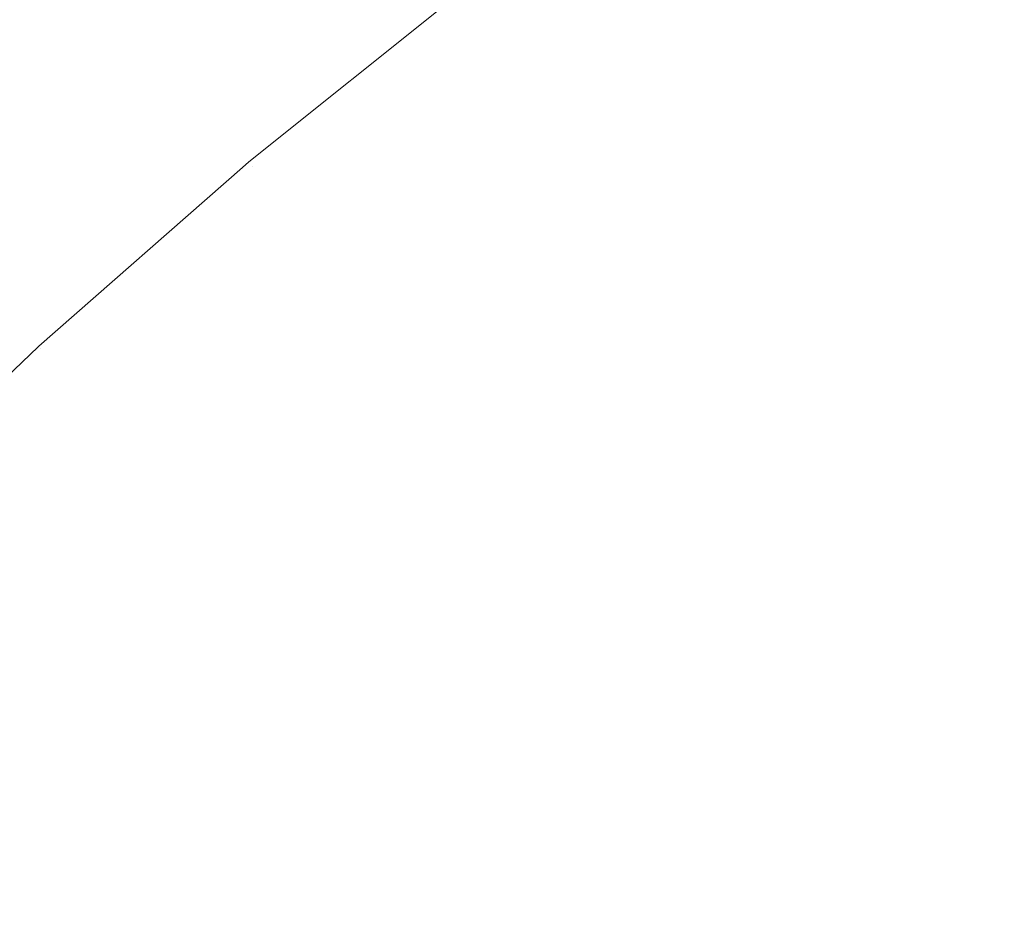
# Model space of a CAD drawing. Header units: centimetres. Extents: x -26 to 27.3, y 37.2 to 39.
# Tile 60 of 256: x -25.9276 to -25.9123, y 38.9647 to 38.9789. Entities that reach past the tile are written whole.
import ezdxf

# ---------------------------------------------------------------- set-up
doc = ezdxf.new("R2010")
doc.units = ezdxf.units.CM
doc.header["$LTSCALE"] = 2.54
doc.layers.add('Lucido design-1', color=7, linetype='Continuous')

# ---------------------------------------------------------------- blocks, each defined once
blk = doc.blocks.new('Gruppo-6-1')
at = {"color": 7, "linetype": 'Continuous', "lineweight": 9}
for points, invisible_edges in [([(-25.914852, 38.978829, -349.354995), (-25.911366, 38.981158, -349.354995), (-25.91194, 38.98206, -349.359025), (-25.915465, 38.979705, -349.359025)], 15), ([(-25.914852, 38.978829, -373.321758), (-25.911366, 38.981158, -373.321758), (-25.91194, 38.98206, -373.325788), (-25.915465, 38.979705, -373.325788)], 15), ([(-25.915304, 38.979474, -350.007438), (-25.911789, 38.981823, -350.007438), (-25.911196, 38.980892, -350.011411), (-25.914671, 38.97857, -350.011411)], 15), ([(-25.915304, 38.979474, -373.974201), (-25.911789, 38.981823, -373.974201), (-25.911196, 38.980892, -373.978174), (-25.914671, 38.97857, -373.978174)], 15), ([(-25.92039, 38.979161, -349.991159), (-25.916884, 38.981731, -349.991159), (-25.916634, 38.981374, -349.995273), (-25.920124, 38.978814, -349.995273)], 15), ([(-25.92039, 38.979161, -373.957922), (-25.916884, 38.981731, -373.957922), (-25.916634, 38.981374, -373.962036), (-25.920124, 38.978814, -373.962036)], 15), ([(-25.919876, 38.978491, -349.367189), (-25.9164, 38.98104, -349.367189), (-25.91672, 38.981497, -349.37131), (-25.920216, 38.978934, -349.37131)], 15), ([(-25.919876, 38.978491, -373.333952), (-25.9164, 38.98104, -373.333952), (-25.91672, 38.981497, -373.338073), (-25.920216, 38.978934, -373.338073)], 15), ([(-25.920124, 38.978814, -349.995273), (-25.916634, 38.981374, -349.995273), (-25.916286, 38.980877, -349.999363), (-25.919755, 38.978334, -349.999363)], 15), ([(-25.920124, 38.978814, -373.962036), (-25.916634, 38.981374, -373.962036), (-25.916286, 38.980877, -373.966126), (-25.919755, 38.978334, -373.966126)], 15), ([(-25.919432, 38.977913, -349.363092), (-25.915982, 38.980442, -349.363092), (-25.9164, 38.98104, -349.367189), (-25.919876, 38.978491, -349.367189)], 15), ([(-25.919432, 38.977913, -373.329855), (-25.915982, 38.980442, -373.329855), (-25.9164, 38.98104, -373.333952), (-25.919876, 38.978491, -373.333952)], 15), ([(-25.914141, 38.977814, -349.35101), (-25.9107, 38.980114, -349.35101), (-25.911366, 38.981158, -349.354995), (-25.914852, 38.978829, -349.354995)], 15), ([(-25.914141, 38.977814, -373.317773), (-25.9107, 38.980114, -373.317773), (-25.911366, 38.981158, -373.321758), (-25.914852, 38.978829, -373.321758)], 15), ([(-25.919755, 38.978334, -349.999363), (-25.916286, 38.980877, -349.999363), (-25.915843, 38.980244, -350.00342), (-25.919284, 38.97772, -350.00342)], 15), ([(-25.919755, 38.978334, -373.966126), (-25.916286, 38.980877, -373.966126), (-25.915843, 38.980244, -373.970183), (-25.919284, 38.97772, -373.970183)], 15), ([(-25.914671, 38.97857, -350.011411), (-25.911196, 38.980892, -350.011411), (-25.910516, 38.979825, -350.015332), (-25.913945, 38.977534, -350.015332)], 15), ([(-25.914671, 38.97857, -373.978174), (-25.911196, 38.980892, -373.978174), (-25.910516, 38.979825, -373.982095), (-25.913945, 38.977534, -373.982095)], 15), ([(-25.918884, 38.977198, -349.359025), (-25.915465, 38.979705, -349.359025), (-25.915982, 38.980442, -349.363092), (-25.919432, 38.977913, -349.363092)], 15), ([(-25.918884, 38.977198, -373.325788), (-25.915465, 38.979705, -373.325788), (-25.915982, 38.980442, -373.329855), (-25.919432, 38.977913, -373.329855)], 15), ([(-25.919284, 38.97772, -350.00342), (-25.915843, 38.980244, -350.00342), (-25.915304, 38.979474, -350.007438), (-25.918712, 38.976975, -350.007438)], 15), ([(-25.919284, 38.97772, -373.970183), (-25.915843, 38.980244, -373.970183), (-25.915304, 38.979474, -373.974201), (-25.918712, 38.976975, -373.974201)], 15), ([(-25.913336, 38.976664, -349.347077), (-25.909946, 38.978929, -349.347077), (-25.9107, 38.980114, -349.35101), (-25.914141, 38.977814, -349.35101)], 15), ([(-25.913336, 38.976664, -373.31384), (-25.909946, 38.978929, -373.31384), (-25.9107, 38.980114, -373.317773), (-25.914141, 38.977814, -373.317773)], 15), ([(-25.913945, 38.977534, -350.015332), (-25.910516, 38.979825, -350.015332), (-25.909751, 38.978623, -350.019194), (-25.913128, 38.976367, -350.019194)], 15), ([(-25.913945, 38.977534, -373.982095), (-25.910516, 38.979825, -373.982095), (-25.909751, 38.978623, -373.985957), (-25.913128, 38.976367, -373.985957)], 15), ([(-25.918233, 38.976349, -349.354995), (-25.914852, 38.978829, -349.354995), (-25.915465, 38.979705, -349.359025), (-25.918884, 38.977198, -349.359025)], 15), ([(-25.918233, 38.976349, -373.321758), (-25.914852, 38.978829, -373.321758), (-25.915465, 38.979705, -373.325788), (-25.918884, 38.977198, -373.325788)], 15), ([(-25.920834, 38.979267, -349.382667), (-25.924012, 38.976716, -349.382667), (-25.923982, 38.97668, -349.379592), (-25.920581, 38.97941, -349.379592)], 14), ([(-25.920834, 38.979267, -373.34943), (-25.924012, 38.976716, -373.34943), (-25.923982, 38.97668, -373.346355), (-25.920581, 38.97941, -373.346355)], 14), ([(-25.920552, 38.979372, -349.987027), (-25.923951, 38.976644, -349.987027), (-25.924012, 38.976716, -349.982667), (-25.920834, 38.979267, -349.982667)], 11), ([(-25.920552, 38.979372, -373.95379), (-25.923951, 38.976644, -373.95379), (-25.924012, 38.976716, -373.94943), (-25.920834, 38.979267, -373.94943)], 11), ([(-25.923845, 38.976517, -349.375446), (-25.920451, 38.97924, -349.375446), (-25.920581, 38.97941, -349.379592), (-25.923982, 38.97668, -349.379592)], 15), ([(-25.923845, 38.976517, -373.342209), (-25.920451, 38.97924, -373.342209), (-25.920581, 38.97941, -373.346355), (-25.923982, 38.97668, -373.346355)], 15), ([(-25.923951, 38.976644, -349.987027), (-25.920552, 38.979372, -349.987027), (-25.92039, 38.979161, -349.991159), (-25.92378, 38.97644, -349.991159)], 15), ([(-25.923951, 38.976644, -373.95379), (-25.920552, 38.979372, -373.95379), (-25.92039, 38.979161, -373.957922), (-25.92378, 38.97644, -373.957922)], 15), ([(-25.918712, 38.976975, -350.007438), (-25.915304, 38.979474, -350.007438), (-25.914671, 38.97857, -350.011411), (-25.918041, 38.976099, -350.011411)], 15), ([(-25.918712, 38.976975, -373.974201), (-25.915304, 38.979474, -373.974201), (-25.914671, 38.97857, -373.978174), (-25.918041, 38.976099, -373.978174)], 15), ([(-25.924012, 38.976716, -349.382667), (-25.920834, 38.979267, -349.382667), (-25.920834, 38.979267, -349.982667), (-25.924012, 38.976716, -349.982667)], 10), ([(-25.924012, 38.976716, -373.34943), (-25.920834, 38.979267, -373.34943), (-25.920834, 38.979267, -373.94943), (-25.924012, 38.976716, -373.94943)], 10), ([(-25.923597, 38.976221, -349.37131), (-25.920216, 38.978934, -349.37131), (-25.920451, 38.97924, -349.375446), (-25.923845, 38.976517, -349.375446)], 15), ([(-25.923597, 38.976221, -373.338073), (-25.920216, 38.978934, -373.338073), (-25.920451, 38.97924, -373.342209), (-25.923845, 38.976517, -373.342209)], 15), ([(-25.92378, 38.97644, -349.991159), (-25.92039, 38.979161, -349.991159), (-25.920124, 38.978814, -349.995273), (-25.9235, 38.976105, -349.995273)], 15), ([(-25.92378, 38.97644, -373.957922), (-25.92039, 38.979161, -373.957922), (-25.920124, 38.978814, -373.962036), (-25.9235, 38.976105, -373.962036)], 15), ([(-25.923238, 38.975793, -349.367189), (-25.919876, 38.978491, -349.367189), (-25.920216, 38.978934, -349.37131), (-25.923597, 38.976221, -349.37131)], 15), ([(-25.923238, 38.975793, -373.333952), (-25.919876, 38.978491, -373.333952), (-25.920216, 38.978934, -373.338073), (-25.923597, 38.976221, -373.338073)], 15), ([(-25.912436, 38.975378, -349.343202), (-25.909102, 38.977605, -349.343202), (-25.909946, 38.978929, -349.347077), (-25.913336, 38.976664, -349.347077)], 15), ([(-25.912436, 38.975378, -373.309965), (-25.909102, 38.977605, -373.309965), (-25.909946, 38.978929, -373.31384), (-25.913336, 38.976664, -373.31384)], 15), ([(-25.9235, 38.976105, -349.995273), (-25.920124, 38.978814, -349.995273), (-25.919755, 38.978334, -349.999363), (-25.92311, 38.975641, -349.999363)], 15), ([(-25.9235, 38.976105, -373.962036), (-25.920124, 38.978814, -373.962036), (-25.919755, 38.978334, -373.966126), (-25.92311, 38.975641, -373.966126)], 15), ([(-25.917479, 38.975367, -349.35101), (-25.914141, 38.977814, -349.35101), (-25.914852, 38.978829, -349.354995), (-25.918233, 38.976349, -349.354995)], 15), ([(-25.917479, 38.975367, -373.317773), (-25.914141, 38.977814, -373.317773), (-25.914852, 38.978829, -373.321758), (-25.918233, 38.976349, -373.321758)], 15), ([(-25.918041, 38.976099, -350.011411), (-25.914671, 38.97857, -350.011411), (-25.913945, 38.977534, -350.015332), (-25.91727, 38.975095, -350.015332)], 15), ([(-25.918041, 38.976099, -373.978174), (-25.914671, 38.97857, -373.978174), (-25.913945, 38.977534, -373.982095), (-25.91727, 38.975095, -373.982095)], 15), ([(-25.913128, 38.976367, -350.019194), (-25.909751, 38.978623, -350.019194), (-25.908902, 38.97729, -350.02299), (-25.912221, 38.975072, -350.02299)], 15), ([(-25.913128, 38.976367, -373.985957), (-25.909751, 38.978623, -373.985957), (-25.908902, 38.97729, -373.989753), (-25.912221, 38.975072, -373.989753)], 15), ([(-25.922769, 38.975234, -349.363092), (-25.919432, 38.977913, -349.363092), (-25.919876, 38.978491, -349.367189), (-25.923238, 38.975793, -349.367189)], 15), ([(-25.922769, 38.975234, -373.329855), (-25.919432, 38.977913, -373.329855), (-25.919876, 38.978491, -373.333952), (-25.923238, 38.975793, -373.333952)], 15), ([(-25.92311, 38.975641, -349.999363), (-25.919755, 38.978334, -349.999363), (-25.919284, 38.97772, -350.00342), (-25.922613, 38.975049, -350.00342)], 15), ([(-25.92311, 38.975641, -373.966126), (-25.919755, 38.978334, -373.966126), (-25.919284, 38.97772, -373.970183), (-25.922613, 38.975049, -373.970183)], 15), ([(-25.92219, 38.974545, -349.359025), (-25.918884, 38.977198, -349.359025), (-25.919432, 38.977913, -349.363092), (-25.922769, 38.975234, -349.363092)], 15), ([(-25.92219, 38.974545, -373.325788), (-25.918884, 38.977198, -373.325788), (-25.919432, 38.977913, -373.329855), (-25.922769, 38.975234, -373.329855)], 15), ([(-25.916624, 38.974253, -349.347077), (-25.913336, 38.976664, -349.347077), (-25.914141, 38.977814, -349.35101), (-25.917479, 38.975367, -349.35101)], 15), ([(-25.916624, 38.974253, -373.31384), (-25.913336, 38.976664, -373.31384), (-25.914141, 38.977814, -373.317773), (-25.917479, 38.975367, -373.317773)], 15), ([(-25.922613, 38.975049, -350.00342), (-25.919284, 38.97772, -350.00342), (-25.918712, 38.976975, -350.007438), (-25.922009, 38.974329, -350.007438)], 15), ([(-25.922613, 38.975049, -373.970183), (-25.919284, 38.97772, -373.970183), (-25.918712, 38.976975, -373.974201), (-25.922009, 38.974329, -373.974201)], 15), ([(-25.91727, 38.975095, -350.015332), (-25.913945, 38.977534, -350.015332), (-25.913128, 38.976367, -350.019194), (-25.916403, 38.973965, -350.019194)], 15), ([(-25.91727, 38.975095, -373.982095), (-25.913945, 38.977534, -373.982095), (-25.913128, 38.976367, -373.985957), (-25.916403, 38.973965, -373.985957)], 15), ([(-25.911443, 38.97396, -349.339392), (-25.908172, 38.976145, -349.339392), (-25.909102, 38.977605, -349.343202), (-25.912436, 38.975378, -349.343202)], 15), ([(-25.911443, 38.97396, -373.306155), (-25.908172, 38.976145, -373.306155), (-25.909102, 38.977605, -373.309965), (-25.912436, 38.975378, -373.309965)], 15), ([(-25.921502, 38.973725, -349.354995), (-25.918233, 38.976349, -349.354995), (-25.918884, 38.977198, -349.359025), (-25.92219, 38.974545, -349.359025)], 15), ([(-25.921502, 38.973725, -373.321758), (-25.918233, 38.976349, -373.321758), (-25.918884, 38.977198, -373.325788), (-25.92219, 38.974545, -373.325788)], 15), ([(-25.922009, 38.974329, -350.007438), (-25.918712, 38.976975, -350.007438), (-25.918041, 38.976099, -350.011411), (-25.9213, 38.973484, -350.011411)], 15), ([(-25.922009, 38.974329, -373.974201), (-25.918712, 38.976975, -373.974201), (-25.918041, 38.976099, -373.978174), (-25.9213, 38.973484, -373.978174)], 15), ([(-25.927261, 38.973805, -349.379592), (-25.923982, 38.97668, -349.379592), (-25.924113, 38.976629, -349.382667), (-25.92728, 38.973851, -349.382667)], 11), ([(-25.927261, 38.973805, -373.346355), (-25.923982, 38.97668, -373.346355), (-25.924113, 38.976629, -373.34943), (-25.92728, 38.973851, -373.34943)], 11), ([(-25.92728, 38.973851, -349.982667), (-25.924113, 38.976629, -349.982667), (-25.923951, 38.976644, -349.987027), (-25.927228, 38.97377, -349.987027)], 14), ([(-25.92728, 38.973851, -373.94943), (-25.924113, 38.976629, -373.94943), (-25.923951, 38.976644, -373.95379), (-25.927228, 38.97377, -373.95379)], 14), ([(-25.92728, 38.973851, -349.982667), (-25.92728, 38.973851, -349.382667), (-25.924113, 38.976629, -349.382667), (-25.924113, 38.976629, -349.982667)], 5), ([(-25.92728, 38.973851, -373.94943), (-25.92728, 38.973851, -373.34943), (-25.924113, 38.976629, -373.34943), (-25.924113, 38.976629, -373.94943)], 5), ([(-25.927116, 38.973647, -349.375446), (-25.923845, 38.976517, -349.375446), (-25.923982, 38.97668, -349.379592), (-25.927261, 38.973805, -349.379592)], 15), ([(-25.927116, 38.973647, -373.342209), (-25.923845, 38.976517, -373.342209), (-25.923982, 38.97668, -373.346355), (-25.927261, 38.973805, -373.346355)], 15), ([(-25.927228, 38.97377, -349.987027), (-25.923951, 38.976644, -349.987027), (-25.92378, 38.97644, -349.991159), (-25.927049, 38.973573, -349.991159)], 15), ([(-25.927228, 38.97377, -373.95379), (-25.923951, 38.976644, -373.95379), (-25.92378, 38.97644, -373.957922), (-25.927049, 38.973573, -373.957922)], 15), ([(-25.923982, 38.97668, -349.379592), (-25.924012, 38.976716, -349.382667), (-25.924113, 38.976629, -349.382667)], 9), ([(-25.924012, 38.976716, -349.982667), (-25.924113, 38.976629, -349.982667), (-25.924113, 38.976629, -349.382667), (-25.924012, 38.976716, -349.382667)], 10), ([(-25.924113, 38.976629, -349.982667), (-25.924012, 38.976716, -349.982667), (-25.923951, 38.976644, -349.987027)], 10), ([(-25.923982, 38.97668, -373.346355), (-25.924012, 38.976716, -373.34943), (-25.924113, 38.976629, -373.34943)], 9), ([(-25.924012, 38.976716, -373.94943), (-25.924113, 38.976629, -373.94943), (-25.924113, 38.976629, -373.34943), (-25.924012, 38.976716, -373.34943)], 10), ([(-25.924113, 38.976629, -373.94943), (-25.924012, 38.976716, -373.94943), (-25.923951, 38.976644, -373.95379)], 10), ([(-25.915669, 38.973008, -349.343202), (-25.912436, 38.975378, -349.343202), (-25.913336, 38.976664, -349.347077), (-25.916624, 38.974253, -349.347077)], 15), ([(-25.915669, 38.973008, -373.309965), (-25.912436, 38.975378, -373.309965), (-25.913336, 38.976664, -373.31384), (-25.916624, 38.974253, -373.31384)], 15), ([(-25.926856, 38.973363, -349.37131), (-25.923597, 38.976221, -349.37131), (-25.923845, 38.976517, -349.375446), (-25.927116, 38.973647, -349.375446)], 15), ([(-25.926856, 38.973363, -373.338073), (-25.923597, 38.976221, -373.338073), (-25.923845, 38.976517, -373.342209), (-25.927116, 38.973647, -373.342209)], 15), ([(-25.927049, 38.973573, -349.991159), (-25.92378, 38.97644, -349.991159), (-25.9235, 38.976105, -349.995273), (-25.926754, 38.973252, -349.995273)], 15), ([(-25.927049, 38.973573, -373.957922), (-25.92378, 38.97644, -373.957922), (-25.9235, 38.976105, -373.962036), (-25.926754, 38.973252, -373.962036)], 15), ([(-25.920707, 38.972777, -349.35101), (-25.917479, 38.975367, -349.35101), (-25.918233, 38.976349, -349.354995), (-25.921502, 38.973725, -349.354995)], 15), ([(-25.920707, 38.972777, -373.317773), (-25.917479, 38.975367, -373.317773), (-25.918233, 38.976349, -373.321758), (-25.921502, 38.973725, -373.321758)], 15), ([(-25.916403, 38.973965, -350.019194), (-25.913128, 38.976367, -350.019194), (-25.912221, 38.975072, -350.02299), (-25.915441, 38.972711, -350.02299)], 15), ([(-25.916403, 38.973965, -373.985957), (-25.913128, 38.976367, -373.985957), (-25.912221, 38.975072, -373.989753), (-25.915441, 38.972711, -373.989753)], 15), ([(-25.926479, 38.972951, -349.367189), (-25.923238, 38.975793, -349.367189), (-25.923597, 38.976221, -349.37131), (-25.926856, 38.973363, -349.37131)], 15), ([(-25.926479, 38.972951, -373.333952), (-25.923238, 38.975793, -373.333952), (-25.923597, 38.976221, -373.338073), (-25.926856, 38.973363, -373.338073)], 15), ([(-25.926754, 38.973252, -349.995273), (-25.9235, 38.976105, -349.995273), (-25.92311, 38.975641, -349.999363), (-25.926344, 38.972805, -349.999363)], 15), ([(-25.926754, 38.973252, -373.962036), (-25.9235, 38.976105, -373.962036), (-25.92311, 38.975641, -373.966126), (-25.926344, 38.972805, -373.966126)], 15), ([(-25.9213, 38.973484, -350.011411), (-25.918041, 38.976099, -350.011411), (-25.91727, 38.975095, -350.015332), (-25.920486, 38.972514, -350.015332)], 15), ([(-25.9213, 38.973484, -373.978174), (-25.918041, 38.976099, -373.978174), (-25.91727, 38.975095, -373.982095), (-25.920486, 38.972514, -373.982095)], 15), ([(-25.925986, 38.972413, -349.363092), (-25.922769, 38.975234, -349.363092), (-25.923238, 38.975793, -349.367189), (-25.926479, 38.972951, -349.367189)], 15), ([(-25.925986, 38.972413, -373.329855), (-25.922769, 38.975234, -373.329855), (-25.923238, 38.975793, -373.333952), (-25.926479, 38.972951, -373.333952)], 15), ([(-25.926344, 38.972805, -349.999363), (-25.92311, 38.975641, -349.999363), (-25.922613, 38.975049, -350.00342), (-25.925822, 38.972235, -350.00342)], 15), ([(-25.926344, 38.972805, -373.966126), (-25.92311, 38.975641, -373.966126), (-25.922613, 38.975049, -373.970183), (-25.925822, 38.972235, -373.970183)], 15), ([(-25.919804, 38.971701, -349.347077), (-25.916624, 38.974253, -349.347077), (-25.917479, 38.975367, -349.35101), (-25.920707, 38.972777, -349.35101)], 15), ([(-25.919804, 38.971701, -373.31384), (-25.916624, 38.974253, -373.31384), (-25.917479, 38.975367, -373.317773), (-25.920707, 38.972777, -373.317773)], 15), ([(-25.914615, 38.971634, -349.339392), (-25.911443, 38.97396, -349.339392), (-25.912436, 38.975378, -349.343202), (-25.915669, 38.973008, -349.343202)], 15), ([(-25.914615, 38.971634, -373.306155), (-25.911443, 38.97396, -373.306155), (-25.912436, 38.975378, -373.309965), (-25.915669, 38.973008, -373.309965)], 15), ([(-25.925377, 38.97175, -349.359025), (-25.92219, 38.974545, -349.359025), (-25.922769, 38.975234, -349.363092), (-25.925986, 38.972413, -349.363092)], 15), ([(-25.925377, 38.97175, -373.325788), (-25.92219, 38.974545, -373.325788), (-25.922769, 38.975234, -373.329855), (-25.925986, 38.972413, -373.329855)], 15), ([(-25.925822, 38.972235, -350.00342), (-25.922613, 38.975049, -350.00342), (-25.922009, 38.974329, -350.007438), (-25.925187, 38.971542, -350.007438)], 15), ([(-25.925822, 38.972235, -373.970183), (-25.922613, 38.975049, -373.970183), (-25.922009, 38.974329, -373.974201), (-25.925187, 38.971542, -373.974201)], 15), ([(-25.920486, 38.972514, -350.015332), (-25.91727, 38.975095, -350.015332), (-25.916403, 38.973965, -350.019194), (-25.919571, 38.971423, -350.019194)], 15), ([(-25.920486, 38.972514, -373.982095), (-25.91727, 38.975095, -373.982095), (-25.916403, 38.973965, -373.985957), (-25.919571, 38.971423, -373.985957)], 15), ([(-25.915441, 38.972711, -350.02299), (-25.912221, 38.975072, -350.02299), (-25.911227, 38.973652, -350.026716), (-25.914386, 38.971336, -350.026716)], 15), ([(-25.915441, 38.972711, -373.989753), (-25.912221, 38.975072, -373.989753), (-25.911227, 38.973652, -373.993479), (-25.914386, 38.971336, -373.993479)], 15), ([(-25.924655, 38.970961, -349.354995), (-25.921502, 38.973725, -349.354995), (-25.92219, 38.974545, -349.359025), (-25.925377, 38.97175, -349.359025)], 15), ([(-25.924655, 38.970961, -373.321758), (-25.921502, 38.973725, -373.321758), (-25.92219, 38.974545, -373.325788), (-25.925377, 38.97175, -373.325788)], 15), ([(-25.925187, 38.971542, -350.007438), (-25.922009, 38.974329, -350.007438), (-25.9213, 38.973484, -350.011411), (-25.924442, 38.970728, -350.011411)], 15), ([(-25.925187, 38.971542, -373.974201), (-25.922009, 38.974329, -373.974201), (-25.9213, 38.973484, -373.978174), (-25.924442, 38.970728, -373.978174)], 15), ([(-25.918795, 38.970499, -349.343202), (-25.915669, 38.973008, -349.343202), (-25.916624, 38.974253, -349.347077), (-25.919804, 38.971701, -349.347077)], 15), ([(-25.918795, 38.970499, -373.309965), (-25.915669, 38.973008, -373.309965), (-25.916624, 38.974253, -373.31384), (-25.919804, 38.971701, -373.31384)], 15), ([(-25.930411, 38.970789, -349.379592), (-25.927261, 38.973805, -349.379592), (-25.927293, 38.97384, -349.382667), (-25.930328, 38.970934, -349.382667)], 11), ([(-25.930411, 38.970789, -373.346355), (-25.927261, 38.973805, -373.346355), (-25.927293, 38.97384, -373.34943), (-25.930328, 38.970934, -373.34943)], 11), ([(-25.930328, 38.970934, -349.982667), (-25.927293, 38.97384, -349.982667), (-25.927228, 38.97377, -349.987027), (-25.930377, 38.970755, -349.987027)], 14), ([(-25.930328, 38.970934, -373.94943), (-25.927293, 38.97384, -373.94943), (-25.927228, 38.97377, -373.95379), (-25.930377, 38.970755, -373.95379)], 14), ([(-25.927293, 38.97384, -349.982667), (-25.930328, 38.970934, -349.982667), (-25.930328, 38.970934, -349.382667), (-25.927293, 38.97384, -349.382667)], 10), ([(-25.927293, 38.97384, -373.94943), (-25.930328, 38.970934, -373.94943), (-25.930328, 38.970934, -373.34943), (-25.927293, 38.97384, -373.34943)], 10), ([(-25.92728, 38.973851, -349.382667), (-25.927293, 38.97384, -349.382667), (-25.927261, 38.973805, -349.379592)], 10), ([(-25.927293, 38.97384, -349.382667), (-25.92728, 38.973851, -349.382667), (-25.92728, 38.973851, -349.982667), (-25.927293, 38.97384, -349.982667)], 10), ([(-25.927228, 38.97377, -349.987027), (-25.927293, 38.97384, -349.982667), (-25.92728, 38.973851, -349.982667)], 9), ([(-25.92728, 38.973851, -373.34943), (-25.927293, 38.97384, -373.34943), (-25.927261, 38.973805, -373.346355)], 10), ([(-25.927293, 38.97384, -373.34943), (-25.92728, 38.973851, -373.34943), (-25.92728, 38.973851, -373.94943), (-25.927293, 38.97384, -373.94943)], 10), ([(-25.927228, 38.97377, -373.95379), (-25.927293, 38.97384, -373.94943), (-25.92728, 38.973851, -373.94943)], 9), ([(-25.919571, 38.971423, -350.019194), (-25.916403, 38.973965, -350.019194), (-25.915441, 38.972711, -350.02299), (-25.918555, 38.970212, -350.02299)], 15), ([(-25.919571, 38.971423, -373.985957), (-25.916403, 38.973965, -373.985957), (-25.915441, 38.972711, -373.989753), (-25.918555, 38.970212, -373.989753)], 15), ([(-25.913463, 38.970134, -349.335655), (-25.910358, 38.972411, -349.335655), (-25.911443, 38.97396, -349.339392), (-25.914615, 38.971634, -349.339392)], 15), ([(-25.913463, 38.970134, -373.302418), (-25.910358, 38.972411, -373.302418), (-25.911443, 38.97396, -373.306155), (-25.914615, 38.971634, -373.306155)], 15), ([(-25.93026, 38.970638, -349.375446), (-25.927116, 38.973647, -349.375446), (-25.927261, 38.973805, -349.379592), (-25.930411, 38.970789, -349.379592)], 15), ([(-25.93026, 38.970638, -373.342209), (-25.927116, 38.973647, -373.342209), (-25.927261, 38.973805, -373.346355), (-25.930411, 38.970789, -373.346355)], 15), ([(-25.930377, 38.970755, -349.987027), (-25.927228, 38.97377, -349.987027), (-25.927049, 38.973573, -349.991159), (-25.930189, 38.970567, -349.991159)], 15), ([(-25.930377, 38.970755, -373.95379), (-25.927228, 38.97377, -373.95379), (-25.927049, 38.973573, -373.957922), (-25.930189, 38.970567, -373.957922)], 15), ([(-25.923818, 38.970048, -349.35101), (-25.920707, 38.972777, -349.35101), (-25.921502, 38.973725, -349.354995), (-25.924655, 38.970961, -349.354995)], 15), ([(-25.923818, 38.970048, -373.317773), (-25.920707, 38.972777, -373.317773), (-25.921502, 38.973725, -373.321758), (-25.924655, 38.970961, -373.321758)], 15), ([(-25.929987, 38.970365, -349.37131), (-25.926856, 38.973363, -349.37131), (-25.927116, 38.973647, -349.375446), (-25.93026, 38.970638, -349.375446)], 15), ([(-25.929987, 38.970365, -373.338073), (-25.926856, 38.973363, -373.338073), (-25.927116, 38.973647, -373.342209), (-25.93026, 38.970638, -373.342209)], 15), ([(-25.930189, 38.970567, -349.991159), (-25.927049, 38.973573, -349.991159), (-25.926754, 38.973252, -349.995273), (-25.92988, 38.970259, -349.995273)], 15), ([(-25.930189, 38.970567, -373.957922), (-25.927049, 38.973573, -373.957922), (-25.926754, 38.973252, -373.962036), (-25.92988, 38.970259, -373.962036)], 15), ([(-25.914386, 38.971336, -350.026716), (-25.911227, 38.973652, -350.026716), (-25.910147, 38.972109, -350.030363), (-25.913239, 38.969841, -350.030363)], 15), ([(-25.914386, 38.971336, -373.993479), (-25.911227, 38.973652, -373.993479), (-25.910147, 38.972109, -373.997126), (-25.913239, 38.969841, -373.997126)], 15), ([(-25.929592, 38.969971, -349.367189), (-25.926479, 38.972951, -349.367189), (-25.926856, 38.973363, -349.37131), (-25.929987, 38.970365, -349.37131)], 15), ([(-25.929592, 38.969971, -373.333952), (-25.926479, 38.972951, -373.333952), (-25.926856, 38.973363, -373.338073), (-25.929987, 38.970365, -373.338073)], 15), ([(-25.924442, 38.970728, -350.011411), (-25.9213, 38.973484, -350.011411), (-25.920486, 38.972514, -350.015332), (-25.923587, 38.969795, -350.015332)], 15), ([(-25.924442, 38.970728, -373.978174), (-25.9213, 38.973484, -373.978174), (-25.920486, 38.972514, -373.982095), (-25.923587, 38.969795, -373.982095)], 15), ([(-25.92988, 38.970259, -349.995273), (-25.926754, 38.973252, -349.995273), (-25.926344, 38.972805, -349.999363), (-25.929452, 38.96983, -349.999363)], 15), ([(-25.92988, 38.970259, -373.962036), (-25.926754, 38.973252, -373.962036), (-25.926344, 38.972805, -373.966126), (-25.929452, 38.96983, -373.966126)], 15), ([(-25.929076, 38.969455, -349.363092), (-25.925986, 38.972413, -349.363092), (-25.926479, 38.972951, -349.367189), (-25.929592, 38.969971, -349.367189)], 15), ([(-25.929076, 38.969455, -373.329855), (-25.925986, 38.972413, -373.329855), (-25.926479, 38.972951, -373.333952), (-25.929592, 38.969971, -373.333952)], 15), ([(-25.917682, 38.969172, -349.339392), (-25.914615, 38.971634, -349.339392), (-25.915669, 38.973008, -349.343202), (-25.918795, 38.970499, -349.343202)], 15), ([(-25.917682, 38.969172, -373.306155), (-25.914615, 38.971634, -373.306155), (-25.915669, 38.973008, -373.309965), (-25.918795, 38.970499, -373.309965)], 15), ([(-25.929452, 38.96983, -349.999363), (-25.926344, 38.972805, -349.999363), (-25.925822, 38.972235, -350.00342), (-25.928905, 38.969283, -350.00342)], 15), ([(-25.929452, 38.96983, -373.966126), (-25.926344, 38.972805, -373.966126), (-25.925822, 38.972235, -373.970183), (-25.928905, 38.969283, -373.970183)], 15), ([(-25.922869, 38.969012, -349.347077), (-25.919804, 38.971701, -349.347077), (-25.920707, 38.972777, -349.35101), (-25.923818, 38.970048, -349.35101)], 15), ([(-25.922869, 38.969012, -373.31384), (-25.919804, 38.971701, -373.31384), (-25.920707, 38.972777, -373.317773), (-25.923818, 38.970048, -373.317773)], 15), ([(-25.918555, 38.970212, -350.02299), (-25.915441, 38.972711, -350.02299), (-25.914386, 38.971336, -350.026716), (-25.91744, 38.968884, -350.026716)], 15), ([(-25.918555, 38.970212, -373.989753), (-25.915441, 38.972711, -373.989753), (-25.914386, 38.971336, -373.993479), (-25.91744, 38.968884, -373.993479)], 15), ([(-25.923587, 38.969795, -350.015332), (-25.920486, 38.972514, -350.015332), (-25.919571, 38.971423, -350.019194), (-25.922625, 38.968745, -350.019194)], 15), ([(-25.923587, 38.969795, -373.982095), (-25.920486, 38.972514, -373.982095), (-25.919571, 38.971423, -373.985957), (-25.922625, 38.968745, -373.985957)], 15), ([(-25.92844, 38.968818, -349.359025), (-25.925377, 38.97175, -349.359025), (-25.925986, 38.972413, -349.363092), (-25.929076, 38.969455, -349.363092)], 15), ([(-25.92844, 38.968818, -373.325788), (-25.925377, 38.97175, -373.325788), (-25.925986, 38.972413, -373.329855), (-25.929076, 38.969455, -373.329855)], 15), ([(-25.912217, 38.968509, -349.331997), (-25.909183, 38.970733, -349.331997), (-25.910358, 38.972411, -349.335655), (-25.913463, 38.970134, -349.335655)], 15), ([(-25.912217, 38.968509, -373.29876), (-25.909183, 38.970733, -373.29876), (-25.910358, 38.972411, -373.302418), (-25.913463, 38.970134, -373.302418)], 15), ([(-25.928905, 38.969283, -350.00342), (-25.925822, 38.972235, -350.00342), (-25.925187, 38.971542, -350.007438), (-25.928241, 38.968619, -350.007438)], 15), ([(-25.928905, 38.969283, -373.970183), (-25.925822, 38.972235, -373.970183), (-25.925187, 38.971542, -373.974201), (-25.928241, 38.968619, -373.974201)], 15), ([(-25.913239, 38.969841, -350.030363), (-25.910147, 38.972109, -350.030363), (-25.908982, 38.970446, -350.033928), (-25.912003, 38.968231, -350.033928)], 15), ([(-25.913239, 38.969841, -373.997126), (-25.910147, 38.972109, -373.997126), (-25.908982, 38.970446, -374.000691), (-25.912003, 38.968231, -374.000691)], 15), ([(-25.927683, 38.968062, -349.354995), (-25.924655, 38.970961, -349.354995), (-25.925377, 38.97175, -349.359025), (-25.92844, 38.968818, -349.359025)], 15), ([(-25.927683, 38.968062, -373.321758), (-25.924655, 38.970961, -373.321758), (-25.925377, 38.97175, -373.325788), (-25.92844, 38.968818, -373.325788)], 15), ([(-25.921809, 38.967855, -349.343202), (-25.918795, 38.970499, -349.343202), (-25.919804, 38.971701, -349.347077), (-25.922869, 38.969012, -349.347077)], 15), ([(-25.921809, 38.967855, -373.309965), (-25.918795, 38.970499, -373.309965), (-25.919804, 38.971701, -373.31384), (-25.922869, 38.969012, -373.31384)], 15), ([(-25.928241, 38.968619, -350.007438), (-25.925187, 38.971542, -350.007438), (-25.924442, 38.970728, -350.011411), (-25.92746, 38.967838, -350.011411)], 15), ([(-25.928241, 38.968619, -373.974201), (-25.925187, 38.971542, -373.974201), (-25.924442, 38.970728, -373.978174), (-25.92746, 38.967838, -373.978174)], 15), ([(-25.916466, 38.967723, -349.335655), (-25.913463, 38.970134, -349.335655), (-25.914615, 38.971634, -349.339392), (-25.917682, 38.969172, -349.339392)], 15), ([(-25.916466, 38.967723, -373.302418), (-25.913463, 38.970134, -373.302418), (-25.914615, 38.971634, -373.306155), (-25.917682, 38.969172, -373.306155)], 15), ([(-25.922625, 38.968745, -350.019194), (-25.919571, 38.971423, -350.019194), (-25.918555, 38.970212, -350.02299), (-25.921557, 38.96758, -350.02299)], 15), ([(-25.922625, 38.968745, -373.985957), (-25.919571, 38.971423, -373.985957), (-25.918555, 38.970212, -373.989753), (-25.921557, 38.96758, -373.989753)], 15), ([(-25.91744, 38.968884, -350.026716), (-25.914386, 38.971336, -350.026716), (-25.913239, 38.969841, -350.030363), (-25.91623, 38.967441, -350.030363)], 15), ([(-25.91744, 38.968884, -373.993479), (-25.914386, 38.971336, -373.993479), (-25.913239, 38.969841, -373.997126), (-25.91623, 38.967441, -373.997126)], 15), ([(-25.926808, 38.967186, -349.35101), (-25.923818, 38.970048, -349.35101), (-25.924655, 38.970961, -349.354995), (-25.927683, 38.968062, -349.354995)], 15), ([(-25.926808, 38.967186, -373.317773), (-25.923818, 38.970048, -373.317773), (-25.924655, 38.970961, -373.321758), (-25.927683, 38.968062, -373.321758)], 15), ([(-25.92746, 38.967838, -350.011411), (-25.924442, 38.970728, -350.011411), (-25.923587, 38.969795, -350.015332), (-25.926566, 38.966944, -350.015332)], 15), ([(-25.92746, 38.967838, -373.978174), (-25.924442, 38.970728, -373.978174), (-25.923587, 38.969795, -373.982095), (-25.926566, 38.966944, -373.982095)], 15), ([(-25.920639, 38.966579, -349.339392), (-25.917682, 38.969172, -349.339392), (-25.918795, 38.970499, -349.343202), (-25.921809, 38.967855, -349.343202)], 15), ([(-25.920639, 38.966579, -373.306155), (-25.917682, 38.969172, -373.306155), (-25.918795, 38.970499, -373.309965), (-25.921809, 38.967855, -373.309965)], 15), ([(-25.921557, 38.96758, -350.02299), (-25.918555, 38.970212, -350.02299), (-25.91744, 38.968884, -350.026716), (-25.920385, 38.966302, -350.026716)], 15), ([(-25.921557, 38.96758, -373.989753), (-25.918555, 38.970212, -373.989753), (-25.91744, 38.968884, -373.993479), (-25.920385, 38.966302, -373.993479)], 15), ([(-25.925814, 38.966193, -349.347077), (-25.922869, 38.969012, -349.347077), (-25.923818, 38.970048, -349.35101), (-25.926808, 38.967186, -349.35101)], 15), ([(-25.925814, 38.966193, -373.31384), (-25.922869, 38.969012, -373.31384), (-25.923818, 38.970048, -373.317773), (-25.926808, 38.967186, -373.317773)], 15), ([(-25.91515, 38.966155, -349.331997), (-25.912217, 38.968509, -349.331997), (-25.913463, 38.970134, -349.335655), (-25.916466, 38.967723, -349.335655)], 15), ([(-25.91515, 38.966155, -373.29876), (-25.912217, 38.968509, -373.29876), (-25.913463, 38.970134, -373.302418), (-25.916466, 38.967723, -373.302418)], 15), ([(-25.91623, 38.967441, -350.030363), (-25.913239, 38.969841, -350.030363), (-25.912003, 38.968231, -350.033928), (-25.914925, 38.965886, -350.033928)], 15), ([(-25.91623, 38.967441, -373.997126), (-25.913239, 38.969841, -373.997126), (-25.912003, 38.968231, -374.000691), (-25.914925, 38.965886, -374.000691)], 15), ([(-25.926566, 38.966944, -350.015332), (-25.923587, 38.969795, -350.015332), (-25.922625, 38.968745, -350.019194), (-25.925558, 38.965937, -350.019194)], 15), ([(-25.926566, 38.966944, -373.982095), (-25.923587, 38.969795, -373.982095), (-25.922625, 38.968745, -373.985957), (-25.925558, 38.965937, -373.985957)], 15), ([(-25.919362, 38.965184, -349.335655), (-25.916466, 38.967723, -349.335655), (-25.917682, 38.969172, -349.339392), (-25.920639, 38.966579, -349.339392)], 15), ([(-25.919362, 38.965184, -373.302418), (-25.916466, 38.967723, -373.302418), (-25.917682, 38.969172, -373.306155), (-25.920639, 38.966579, -373.306155)], 15), ([(-25.924705, 38.965083, -349.343202), (-25.921809, 38.967855, -349.343202), (-25.922869, 38.969012, -349.347077), (-25.925814, 38.966193, -349.347077)], 15), ([(-25.924705, 38.965083, -373.309965), (-25.921809, 38.967855, -373.309965), (-25.922869, 38.969012, -373.31384), (-25.925814, 38.966193, -373.31384)], 15), ([(-25.920385, 38.966302, -350.026716), (-25.91744, 38.968884, -350.026716), (-25.91623, 38.967441, -350.030363), (-25.919113, 38.964913, -350.030363)], 15), ([(-25.920385, 38.966302, -373.993479), (-25.91744, 38.968884, -373.993479), (-25.91623, 38.967441, -373.997126), (-25.919113, 38.964913, -373.997126)], 15), ([(-25.931164, 38.965565, -350.007438), (-25.928241, 38.968619, -350.007438), (-25.92746, 38.967838, -350.011411), (-25.93035, 38.96482, -350.011411)], 15), ([(-25.931164, 38.965565, -373.974201), (-25.928241, 38.968619, -373.974201), (-25.92746, 38.967838, -373.978174), (-25.93035, 38.96482, -373.978174)], 15), ([(-25.925558, 38.965937, -350.019194), (-25.922625, 38.968745, -350.019194), (-25.921557, 38.96758, -350.02299), (-25.924441, 38.964819, -350.02299)], 15), ([(-25.925558, 38.965937, -373.985957), (-25.922625, 38.968745, -373.985957), (-25.921557, 38.96758, -373.989753), (-25.924441, 38.964819, -373.989753)], 15), ([(-25.913735, 38.964468, -349.328425), (-25.910876, 38.966762, -349.328425), (-25.912217, 38.968509, -349.331997), (-25.91515, 38.966155, -349.331997)], 15), ([(-25.913735, 38.964468, -373.295188), (-25.910876, 38.966762, -373.295188), (-25.912217, 38.968509, -373.29876), (-25.91515, 38.966155, -373.29876)], 15), ([(-25.914925, 38.965886, -350.033928), (-25.912003, 38.968231, -350.033928), (-25.910681, 38.966508, -350.037403), (-25.913528, 38.964222, -350.037403)], 15), ([(-25.914925, 38.965886, -374.000691), (-25.912003, 38.968231, -374.000691), (-25.910681, 38.966508, -374.004166), (-25.913528, 38.964222, -374.004166)], 15), ([(-25.92967, 38.964196, -349.35101), (-25.926808, 38.967186, -349.35101), (-25.927683, 38.968062, -349.354995), (-25.930582, 38.965033, -349.354995)], 15), ([(-25.92967, 38.964196, -373.317773), (-25.926808, 38.967186, -373.317773), (-25.927683, 38.968062, -373.321758), (-25.930582, 38.965033, -373.321758)], 15), ([(-25.923481, 38.963859, -349.339392), (-25.920639, 38.966579, -349.339392), (-25.921809, 38.967855, -349.343202), (-25.924705, 38.965083, -349.343202)], 15), ([(-25.923481, 38.963859, -373.306155), (-25.920639, 38.966579, -373.306155), (-25.921809, 38.967855, -373.309965), (-25.924705, 38.965083, -373.309965)], 15), ([(-25.93035, 38.96482, -350.011411), (-25.92746, 38.967838, -350.011411), (-25.926566, 38.966944, -350.015332), (-25.929417, 38.963965, -350.015332)], 15), ([(-25.93035, 38.96482, -373.978174), (-25.92746, 38.967838, -373.978174), (-25.926566, 38.966944, -373.982095), (-25.929417, 38.963965, -373.982095)], 15), ([(-25.917978, 38.963675, -349.331997), (-25.91515, 38.966155, -349.331997), (-25.916466, 38.967723, -349.335655), (-25.919362, 38.965184, -349.335655)], 15), ([(-25.917978, 38.963675, -373.29876), (-25.91515, 38.966155, -373.29876), (-25.916466, 38.967723, -373.302418), (-25.919362, 38.965184, -373.302418)], 15), ([(-25.924441, 38.964819, -350.02299), (-25.921557, 38.96758, -350.02299), (-25.920385, 38.966302, -350.026716), (-25.923215, 38.963593, -350.026716)], 15), ([(-25.924441, 38.964819, -373.989753), (-25.921557, 38.96758, -373.989753), (-25.920385, 38.966302, -373.993479), (-25.923215, 38.963593, -373.993479)], 15), ([(-25.919113, 38.964913, -350.030363), (-25.91623, 38.967441, -350.030363), (-25.914925, 38.965886, -350.033928), (-25.917741, 38.963416, -350.033928)], 15), ([(-25.919113, 38.964913, -373.997126), (-25.91623, 38.967441, -373.997126), (-25.914925, 38.965886, -374.000691), (-25.917741, 38.963416, -374.000691)], 15), ([(-25.928634, 38.963248, -349.347077), (-25.925814, 38.966193, -349.347077), (-25.926808, 38.967186, -349.35101), (-25.92967, 38.964196, -349.35101)], 15), ([(-25.928634, 38.963248, -373.31384), (-25.925814, 38.966193, -373.31384), (-25.926808, 38.967186, -373.317773), (-25.92967, 38.964196, -373.317773)], 15), ([(-25.929417, 38.963965, -350.015332), (-25.926566, 38.966944, -350.015332), (-25.925558, 38.965937, -350.019194), (-25.928367, 38.963003, -350.019194)], 15), ([(-25.929417, 38.963965, -373.982095), (-25.926566, 38.966944, -373.982095), (-25.925558, 38.965937, -373.985957), (-25.928367, 38.963003, -373.985957)], 15), ([(-25.912223, 38.962666, -349.324944), (-25.909444, 38.964896, -349.324944), (-25.910876, 38.966762, -349.328425), (-25.913735, 38.964468, -349.328425)], 15), ([(-25.912223, 38.962666, -373.291708), (-25.909444, 38.964896, -373.291708), (-25.910876, 38.966762, -373.295188), (-25.913735, 38.964468, -373.295188)], 15), ([(-25.922143, 38.962522, -349.335655), (-25.919362, 38.965184, -349.335655), (-25.920639, 38.966579, -349.339392), (-25.923481, 38.963859, -349.339392)], 15), ([(-25.922143, 38.962522, -373.302418), (-25.919362, 38.965184, -373.302418), (-25.920639, 38.966579, -373.306155), (-25.923481, 38.963859, -373.306155)], 15), ([(-25.913528, 38.964222, -350.037403), (-25.910681, 38.966508, -350.037403), (-25.909274, 38.964674, -350.040783), (-25.912043, 38.962452, -350.040783)], 15), ([(-25.913528, 38.964222, -374.004166), (-25.910681, 38.966508, -374.004166), (-25.909274, 38.964674, -374.007546), (-25.912043, 38.962452, -374.007546)], 15), ([(-25.927477, 38.962187, -349.343202), (-25.924705, 38.965083, -349.343202), (-25.925814, 38.966193, -349.347077), (-25.928634, 38.963248, -349.347077)], 15), ([(-25.927477, 38.962187, -373.309965), (-25.924705, 38.965083, -373.309965), (-25.925814, 38.966193, -373.31384), (-25.928634, 38.963248, -373.31384)], 15), ([(-25.923215, 38.963593, -350.026716), (-25.920385, 38.966302, -350.026716), (-25.919113, 38.964913, -350.030363), (-25.921883, 38.962261, -350.030363)], 15), ([(-25.923215, 38.963593, -373.993479), (-25.920385, 38.966302, -373.993479), (-25.919113, 38.964913, -373.997126), (-25.921883, 38.962261, -373.997126)], 15), ([(-25.916491, 38.962051, -349.328425), (-25.913735, 38.964468, -349.328425), (-25.91515, 38.966155, -349.331997), (-25.917978, 38.963675, -349.331997)], 15), ([(-25.916491, 38.962051, -373.295188), (-25.913735, 38.964468, -373.295188), (-25.91515, 38.966155, -373.29876), (-25.917978, 38.963675, -373.29876)], 15), ([(-25.928367, 38.963003, -350.019194), (-25.925558, 38.965937, -350.019194), (-25.924441, 38.964819, -350.02299), (-25.927202, 38.961935, -350.02299)], 15), ([(-25.928367, 38.963003, -373.985957), (-25.925558, 38.965937, -373.985957), (-25.924441, 38.964819, -373.989753), (-25.927202, 38.961935, -373.989753)], 15), ([(-25.917741, 38.963416, -350.033928), (-25.914925, 38.965886, -350.033928), (-25.913528, 38.964222, -350.037403), (-25.916274, 38.961815, -350.037403)], 15), ([(-25.917741, 38.963416, -374.000691), (-25.914925, 38.965886, -374.000691), (-25.913528, 38.964222, -374.004166), (-25.916274, 38.961815, -374.004166)], 15), ([(-25.920695, 38.961073, -349.331997), (-25.917978, 38.963675, -349.331997), (-25.919362, 38.965184, -349.335655), (-25.922143, 38.962522, -349.335655)], 15), ([(-25.920695, 38.961073, -373.29876), (-25.917978, 38.963675, -373.29876), (-25.919362, 38.965184, -373.302418), (-25.922143, 38.962522, -373.302418)], 15), ([(-25.9262, 38.961018, -349.339392), (-25.923481, 38.963859, -349.339392), (-25.924705, 38.965083, -349.343202), (-25.927477, 38.962187, -349.343202)], 15), ([(-25.9262, 38.961018, -373.306155), (-25.923481, 38.963859, -373.306155), (-25.924705, 38.965083, -373.309965), (-25.927477, 38.962187, -373.309965)], 15), ([(-25.927202, 38.961935, -350.02299), (-25.924441, 38.964819, -350.02299), (-25.923215, 38.963593, -350.026716), (-25.925923, 38.960764, -350.026716)], 15), ([(-25.927202, 38.961935, -373.989753), (-25.924441, 38.964819, -373.989753), (-25.923215, 38.963593, -373.993479), (-25.925923, 38.960764, -373.993479)], 15), ([(-25.921883, 38.962261, -350.030363), (-25.919113, 38.964913, -350.030363), (-25.917741, 38.963416, -350.033928), (-25.920447, 38.960826, -350.033928)], 15), ([(-25.921883, 38.962261, -373.997126), (-25.919113, 38.964913, -373.997126), (-25.917741, 38.963416, -374.000691), (-25.920447, 38.960826, -374.000691)], 15)]:
    blk.add_3dface(points, dxfattribs=dict(at, invisible_edges=invisible_edges))

msp = doc.modelspace()

# ---------------------------------------------------------------- block references
at = {"layer": 'Lucido design-1', "color": 7}
msp.add_blockref('Gruppo-6-1', (0, 0), dxfattribs=at)

doc.saveas('drawing.dxf')
